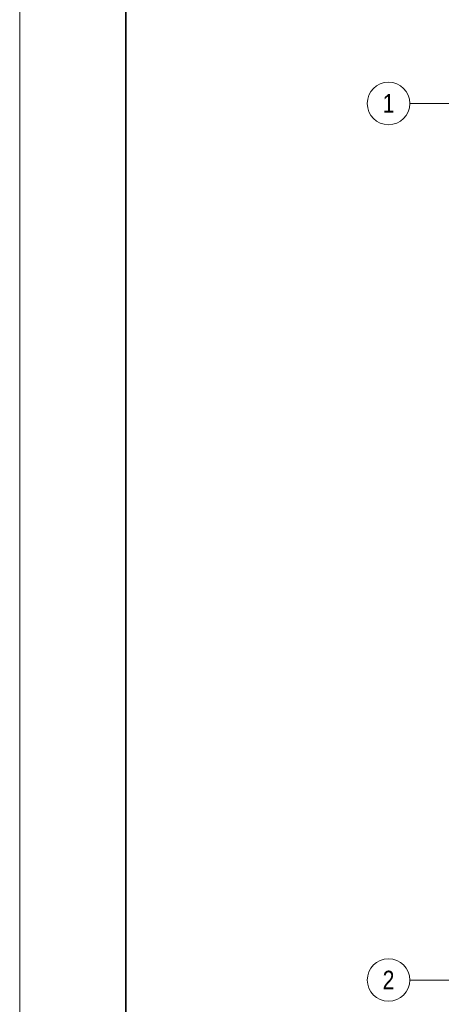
# Model space of a CAD drawing. Extents: x -620 to 300, y 62 to 1112.
# Tile 197 of 226: x -620 to -539, y 830 to 1015. Entities that reach past the tile are written whole.
import ezdxf
from ezdxf.enums import TextEntityAlignment as Align
from ezdxf.lldxf.tags import DXFTag

# ---------------------------------------------------------------- set-up
doc = ezdxf.new("R2010")
doc.units = 0
doc.layers.add('iwb_Layout Achsbezeichung', color=1, linetype='Continuous', lineweight=13, true_color=0xff0000)
doc.layers.add('iwb_Plankopf Rahmen', color=7, linetype='Continuous', lineweight=35)
doc.styles.get("Standard").update_dxf_attribs({"font": 'ARIALN.TTF'})
tags = doc.linetypes.add('STRICHPUNKT2', pattern=[12.7, 6.35, -3.175, 0, -3.175]).pattern_tags.tags
tags[10:11] = [DXFTag(74, 4), DXFTag(75, 0), DXFTag(340, '0'), DXFTag(46, 0.0), DXFTag(50, 0.0), DXFTag(44, 0.0), DXFTag(45, 0.0)]
tags[8:9] = [DXFTag(74, 4), DXFTag(75, 0), DXFTag(340, '0'), DXFTag(46, 0.0), DXFTag(50, 0.0), DXFTag(44, 0.0), DXFTag(45, 0.0)]
tags[6:7] = [DXFTag(74, 4), DXFTag(75, 0), DXFTag(340, '0'), DXFTag(46, 0.0), DXFTag(50, 0.0), DXFTag(44, 0.0), DXFTag(45, 0.0)]
tags[4:5] = [DXFTag(74, 4), DXFTag(75, 0), DXFTag(340, '0'), DXFTag(46, 0.0), DXFTag(50, 0.0), DXFTag(44, 0.0), DXFTag(45, 0.0)]

msp = doc.modelspace()

# ---------------------------------------------------------------- linework, layer by layer
at = {"layer": 'iwb_Layout Achsbezeichung', "linetype": 'STRICHPUNKT2', "lineweight": 13, "ltscale": 0.39}
for p, q in [((-538.86, 999.41), (-546.19, 999.41)), ((-538.86, 834.41), (-546.19, 834.41))]:
    msp.add_line(p, q, dxfattribs=at)
at = {"layer": 'iwb_Layout Achsbezeichung', "ltscale": 0.39}
for centre in [(-550.19, 999.41), (-550.19, 834.41)]:
    msp.add_circle(centre, 4, dxfattribs=at)
at = {"layer": 'iwb_Plankopf Rahmen', "color": 8, "lineweight": 13, "ltscale": 0.13, "true_color": 0x808080}
msp.add_lwpolyline([(300.35, 62.43), (-619.65, 62.43), (-619.65, 1112.43), (300.35, 1112.43), (300.35, 62.43)], close=True, dxfattribs=at)
at = {"layer": 'iwb_Plankopf Rahmen', "ltscale": 0.35}
msp.add_lwpolyline([(-599.65, 67.43), (-599.65, 1107.43), (295.35, 1107.43), (295.35, 67.43), (-599.65, 67.43)], close=True, dxfattribs=at)

# ---------------------------------------------------------------- texts
at = {"layer": 'iwb_Layout Achsbezeichung', "ltscale": 0.39}
for s, p in [('1', (-550.19, 999.41)), ('2', (-550.19, 834.41))]:
    msp.add_text(s, height=3.5, dxfattribs=at).set_placement(p, align=Align.MIDDLE_CENTER)

doc.saveas('drawing.dxf')
